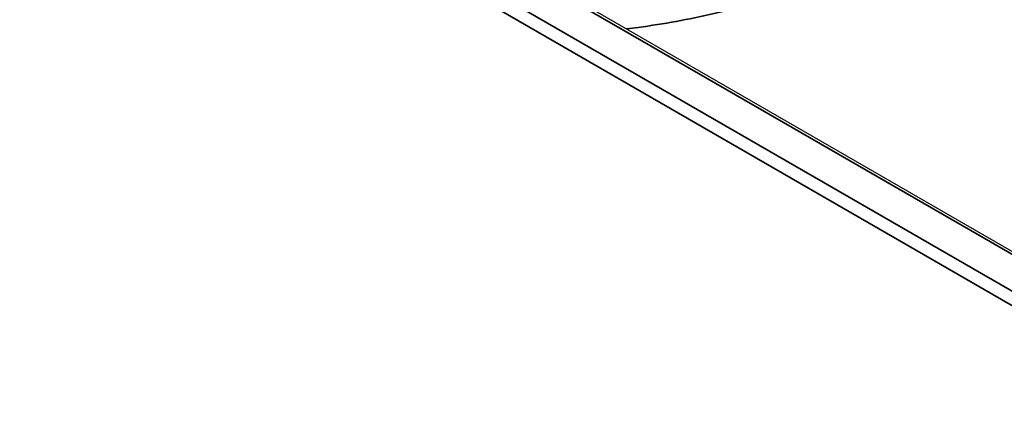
# Model space of a CAD drawing. Header units: millimetres. Extents: x -12192 to 12192, y -600 to 5895.
# Tile 26 of 118: x 3170 to 3201, y 1483 to 1495. Entities that reach past the tile are written whole.
import ezdxf

# ---------------------------------------------------------------- set-up
doc = ezdxf.new("R2010")
doc.units = ezdxf.units.MM
doc.header["$LTSCALE"] = 20
doc.layers.add('_Sichtbarkanten', color=7, linetype='Continuous', lineweight=25)
doc.layers.add('Sichtbar schmal (ISO)', color=7, linetype='Continuous', lineweight=35)

msp = doc.modelspace()

# ---------------------------------------------------------------- linework, layer by layer
at = {"layer": '_Sichtbarkanten'}
for p, q in [((3271.086, 1447.313), (2828.808, 1702.663)), ((3269.408, 1446.549), (2827.365, 1701.762))]:
    msp.add_line(p, q, dxfattribs=at)
at = {"layer": 'Sichtbar schmal (ISO)'}
for p, q in [((3270.943, 1447.299), (2828.665, 1702.649)), ((2827.64, 1702.066), (3269.933, 1446.708)), ((3269.426, 1446.538), (2827.438, 1701.72))]:
    msp.add_line(p, q, dxfattribs=at)
msp.add_open_spline([(3193.76, 1495.855), (3193.43, 1495.738), (3192.747, 1495.518), (3191.657, 1495.232), (3190.498, 1494.99), (3189.563, 1494.843), (3189.029, 1494.775), (3188.905, 1494.761)], degree=3, knots=[0, 0, 0, 0, 0.0909091, 0.1818182, 0.2727273, 0.3636364, 0.3912172, 0.3912172, 0.3912172, 0.3912172], dxfattribs=at)

doc.saveas('drawing.dxf')
